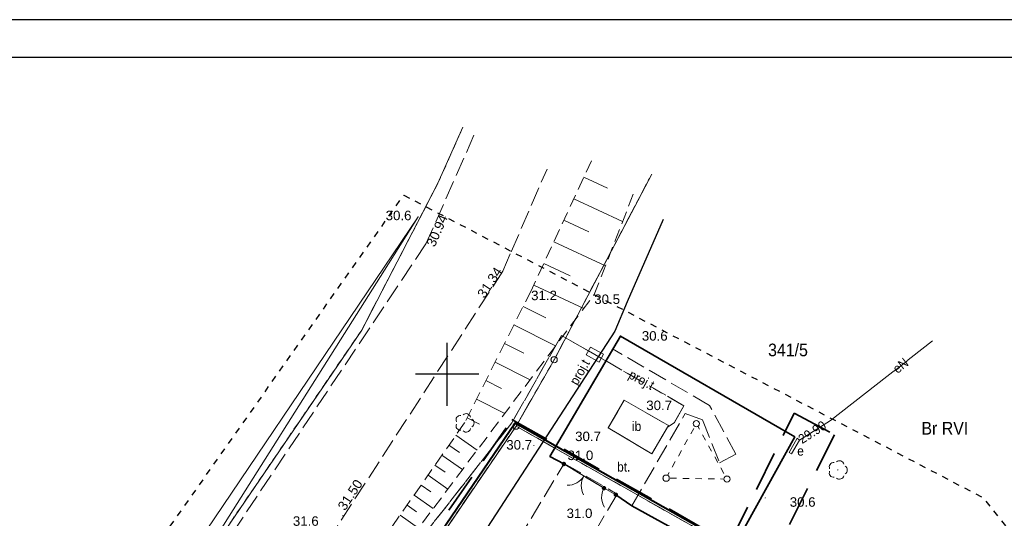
# Model space of a CAD drawing. Extents: x 5501473 to 5502075, y 5958823 to 5959120.
# Tile 5 of 8: x 5501566 to 5501644, y 5958939 to 5958978. Entities that reach past the tile are written whole.
import ezdxf
from ezdxf.enums import TextEntityAlignment as Align

# ---------------------------------------------------------------- set-up
doc = ezdxf.new("R2010")
doc.units = 0
doc.header["$LTSCALE"] = 0.5
for name, pattern in [('1 1', [2, 1, -1]), ('2 1', [3, 2, -1]), ('3 1', [4, 3, -1]), ('EGKK', [4, 3, -1]), ('EGUG', [2, 1, -1]), ('HIDDEN', [9.525, 6.35, -3.175])]:
    doc.linetypes.add(name, pattern=pattern)
for name, color, linetype, lineweight in [('--GRANICA DZIAŁKI', 2, 'Continuous', 40), ('--linia zabudowy', 7, 'Continuous', 30), ('EGDE', 251, 'Continuous', 20), ('EGDE_O', 251, 'Continuous', 20), ('EGKK', 251, 'Continuous', 20), ('EGPG', 251, 'Continuous', 20), ('EGPG_O', 251, 'Continuous', 20), ('EGUG', 251, 'Continuous', 20), ('EGUG_O', 251, 'Continuous', 20), ('OTD', 251, 'Continuous', 20), ('OTD_O', 251, 'Continuous', 20), ('OTK', 251, 'Continuous', 20), ('OTK_O', 251, 'Continuous', 20), ('OTO', 251, 'Continuous', 20), ('OTR', 251, 'Continuous', 20), ('OTRN', 251, 'Continuous', 20), ('OTRN_O', 251, 'Continuous', 18), ('OTRS', 251, 'Continuous', 20), ('OTRS_O', 251, 'Continuous', 18), ('OTZ', 251, 'Continuous', 20), ('SUE', 251, 'Continuous', 20), ('SUE_O', 251, 'Continuous', 20), ('SUP', 251, 'Continuous', 20), ('SUPS', 251, 'Continuous', 20), ('SUPS_O', 251, 'Continuous', 0), ('SUT', 251, 'Continuous', 20), ('SUT_O', 251, 'Continuous', 20)]:
    doc.layers.add(name, color=color, linetype=linetype, lineweight=lineweight)
for name, color, linetype in [('--zakres-WZ', 181, 'Continuous'), ('PARSI', 251, 'Continuous'), ('Strzałka', 251, 'Continuous'), ('SUTP_O', 7, 'Continuous')]:
    doc.layers.add(name, color=color, linetype=linetype)
doc.styles.add('BDOT', font='Arial.ttf', dxfattribs={"width": 0.9})
doc.styles.add('EGBP', font='arial.ttf')
doc.styles.add('EGiB', font='Arial.ttf', dxfattribs={"width": 0.9})
doc.styles.add('GESUT', font='Arial.ttf', dxfattribs={"width": 0.9})
doc.linetypes.add('LINIA ZAB2', pattern='A,0.4,[135,RODZLIN.shx,S=0.015,R=0,X=-0.1,Y=0],0.4', length=0.8)
doc.linetypes.add('OTOO', pattern='A,7.5,[30,msgB.shx,S=1.28,R=0,X=0,Y=0],7.5', length=15)

# ---------------------------------------------------------------- blocks, each defined once
blk = doc.blocks.new('oto')
at = {"layer": 'OTO', "color": 0, "const_width": 0.35}
blk.add_lwpolyline([(-0.175, 0, 1), (0.175, 0, 1)], format="xyb", close=True, dxfattribs=at)
blk = doc.blocks.new('OTOFP')
at = {"layer": 'OTO', "color": 0, "lineweight": 18}
blk.add_arc((0, 3), 3, 270, 330, dxfattribs=at)
blk = doc.blocks.new('OTOB')
at = {"layer": 'OTO', "color": 0, "lineweight": 18}
for centre, start, end in [((0, 3), 209.9347, 270.0084), ((0.02, -3), 90.3479, 149.9343)]:
    blk.add_arc(centre, 3, start, end, dxfattribs=at)
blk = doc.blocks.new('OTRN')
at = {"layer": 'OTRN', "color": 0, "const_width": 0.09}
blk.add_lwpolyline([(-0.04, 0, 1), (0.04, 0, 1)], format="xyb", close=True, dxfattribs=at)
at = {"layer": 'OTRN_O', "color": 0, "style": 'BDOT'}
blk.add_attdef('RZEDNA', (0.51, 0.52), '', height=1.5, dxfattribs=at)
blk = doc.blocks.new('OTZL')
at = {"layer": 'OTZ', "color": 0, "lineweight": 18, "const_width": 0.1}
blk.add_lwpolyline([(-0.05, 0, 1), (0.05, 0, 1)], format="xyb", close=True, dxfattribs=at)
at = {"layer": 'OTZ', "color": 0, "lineweight": 18}
for centre, start, end in [((-0.65, 0.47), 84, 204), ((0.25, 0.76), 12, 132), ((0.8, 0), 300, 60), ((-0.65, -0.47), 156, 276), ((0.25, -0.76), 228, 348)]:
    blk.add_arc(centre, 0.7, start, end, dxfattribs=at)
blk = doc.blocks.new('OTRS')
at = {"layer": 'OTRS', "color": 0, "lineweight": -3, "const_width": 0.09}
blk.add_lwpolyline([(-0.04, 0, 1), (0.04, 0, 1)], format="xyb", close=True, dxfattribs=at)
at = {"layer": 'OTRS_O', "color": 0, "style": 'BDOT'}
blk.add_attdef('RZEDNA', (0.51, 0.52), '', height=1.5, dxfattribs=at)
blk = doc.blocks.new('SUPP')
at = {"color": 0}
blk.add_wipeout([(0.48, 0), (0.46, 0.15), (0.39, 0.28), (0.28, 0.39), (0.15, 0.46), (0, 0.48), (-0.15, 0.46), (-0.28, 0.39), (-0.39, 0.28), (-0.46, 0.15), (-0.48, 0), (-0.46, -0.15), (-0.39, -0.28), (-0.28, -0.39), (-0.15, -0.46), (0, -0.48), (0.15, -0.46), (0.28, -0.39), (0.39, -0.28), (0.46, -0.15)], dxfattribs=at).dxf.layer = 'SUP'
at = {"layer": 'SUP', "color": 0, "lineweight": 18}
blk.add_circle((0, 0), 0.5, dxfattribs=at)
blk = doc.blocks.new('SUPS_B')
at = {"layer": 'SUPS', "color": 0, "const_width": 0.09, "flags": 128}
blk.add_lwpolyline([(-0.04, 0, 1), (0.04, 0, 1)], format="xyb", close=True, dxfattribs=at)
at = {"layer": 'SUPS_O', "color": 0, "style": 'GESUT', "width": 0.9}
blk.add_attdef('RZEDNA', (1.6, -0.74), '', height=1.5, dxfattribs=at)
blk = doc.blocks.new('EGPG_a')
at = {"color": 0}
blk.add_wipeout([(0.48, 0), (0.46, 0.15), (0.39, 0.28), (0.28, 0.39), (0.15, 0.46), (0, 0.48), (-0.15, 0.46), (-0.28, 0.39), (-0.39, 0.28), (-0.46, 0.15), (-0.48, 0), (-0.46, -0.15), (-0.39, -0.28), (-0.28, -0.39), (-0.15, -0.46), (0, -0.48), (0.15, -0.46), (0.28, -0.39), (0.39, -0.28), (0.46, -0.15)], dxfattribs=at).dxf.layer = 'EGPG'
at = {"layer": 'EGPG', "color": 0, "lineweight": 18}
blk.add_circle((0, 0, 1), 0.5, dxfattribs=at)
at = {"layer": 'EGPG_O', "color": 0, "style": 'EGBP'}
blk.add_attdef('NRP', (0.98, 0.52), '', height=1.5, dxfattribs=at)
blk = doc.blocks.new('EGPG_b')
at = {"layer": 'EGPG', "lineweight": 0}
h = blk.add_hatch(color=0, dxfattribs=at)
h.dxf.hatch_style = 1
edge = h.paths.add_edge_path()
edge.add_arc((0, 0), 0.09, 0, 360)
at = {"layer": 'EGPG_O', "color": 0, "style": 'EGBP'}
blk.add_attdef('NRP', (0.67, 0.52), '', height=1.5, dxfattribs=at)
blk = doc.blocks.new('mzsk')
at = {"layer": 'PARSI', "color": 0}
for p, q in [((0, -5), (0, 5)), ((5, 0), (-5, 0))]:
    blk.add_line(p, q, dxfattribs=at)

msp = doc.modelspace()

# ---------------------------------------------------------------- linework, layer by layer
at = {"layer": 'EGDE', "lineweight": 18}
msp.add_lwpolyline([(5501601.139, 5958969.296), (5501599.28, 5958965.11), (5501593.25, 5958953.5), (5501569.38, 5958918.49), (5501566.963, 5958915.542)], dxfattribs=at)
at = {"layer": 'EGUG', "linetype": 'EGUG', "lineweight": 18}
msp.add_lwpolyline([(5501601.087, 5958969.177), (5501599.28, 5958965.11), (5501593.25, 5958953.5), (5501569.38, 5958918.49), (5501566.922, 5958915.492)], dxfattribs=at)
at = {"layer": 'OTD', "lineweight": 18}
msp.add_lwpolyline([(5501613.99, 5958947.95), (5501612.74, 5958945.76), (5501616.19, 5958943.72), (5501617.5, 5958945.96)], close=True, dxfattribs=at)
at = {"layer": 'OTK', "linetype": '3 1', "lineweight": 18}
for points in [[(5501608.13, 5958943.51), (5501609.23, 5958942.91), (5501612.4, 5958941), (5501613.34, 5958940.48), (5501614.6, 5958939.61), (5501618.82, 5958946.89), (5501620.18, 5958946.4), (5501621.53, 5958943.01), (5501622.83, 5958943.7), (5501620.73, 5958947.54), (5501613.08, 5958952.01)], [(5501612.74, 5958945.76), (5501613.99, 5958947.95), (5501617.5, 5958945.96), (5501616.19, 5958943.72)], [(5501612.74, 5958945.76), (5501613.99, 5958947.95), (5501617.5, 5958945.96), (5501616.19, 5958943.72)]]:
    msp.add_lwpolyline(points, close=True, dxfattribs=at)
at = {"layer": 'OTO', "linetype": 'OTOO', "lineweight": 35}
msp.add_lwpolyline([(5501609.23, 5958942.91), (5501608.13, 5958943.51), (5501613.7, 5958953.02), (5501627.47, 5958945.05), (5501622.16, 5958935.44), (5501614.6, 5958939.61), (5501613.34, 5958940.48)], dxfattribs=at)
at = {"layer": 'OTO', "lineweight": 18}
for points in [[(5501609.23, 5958942.91), (5501612.4, 5958941)], [(5501612.4, 5958941), (5501613.34, 5958940.48)]]:
    msp.add_lwpolyline(points, dxfattribs=at)
at = {"layer": 'OTR', "linetype": '2 1', "lineweight": 18}
for p, q in [((5501611.407, 5958966.879), (5501606.64, 5958956.61)), ((5501611.63, 5958956.31), (5501614.85, 5958964.589)), ((5501606.64, 5958956.61), (5501601.38, 5958946.16)), ((5501596.24, 5958935.85), (5501611.63, 5958956.31)), ((5501601.38, 5958946.16), (5501595.34, 5958937.52))]:
    msp.add_line(p, q, dxfattribs=at)
at = {"layer": 'OTR'}
for p, q in [((5501610.804, 5958965.581), (5501612.681, 5958964.71)), ((5501610.012, 5958963.875), (5501613.875, 5958962.082)), ((5501609.221, 5958962.17), (5501611.206, 5958961.248)), ((5501608.429, 5958960.464), (5501612.509, 5958958.57)), ((5501607.637, 5958958.758), (5501609.732, 5958957.786)), ((5501606.845, 5958957.053), (5501610.806, 5958955.214)), ((5501606.014, 5958955.366), (5501607.793, 5958954.47)), ((5501605.275, 5958953.899), (5501608.569, 5958952.241)), ((5501604.537, 5958952.432), (5501606.051, 5958951.669)), ((5501603.798, 5958950.964), (5501606.563, 5958949.573)), ((5501603.06, 5958949.497), (5501604.309, 5958948.868)), ((5501602.321, 5958948.03), (5501604.556, 5958946.905)), ((5501601.583, 5958946.563), (5501602.568, 5958946.067)), ((5501600.697, 5958945.183), (5501602.377, 5958944.009)), ((5501600.146, 5958944.394), (5501600.972, 5958943.817)), ((5501599.594, 5958943.605), (5501601.219, 5958942.469)), ((5501599.042, 5958942.816), (5501599.841, 5958942.257)), ((5501598.49, 5958942.026), (5501600.06, 5958940.929)), ((5501597.938, 5958941.237), (5501598.71, 5958940.698)), ((5501597.387, 5958940.448), (5501598.902, 5958939.389)), ((5501596.835, 5958939.658), (5501597.579, 5958939.139)), ((5501596.283, 5958938.869), (5501597.743, 5958937.848))]:
    msp.add_line(p, q, dxfattribs=at)
at = {"layer": 'SUE', "lineweight": 18}
msp.add_lwpolyline([(5501627.23, 5958943.71), (5501627.86, 5958944.79), (5501627.66, 5958944.96), (5501627.03, 5958943.81)], close=True, dxfattribs=at)
at = {"layer": 'SUP', "linetype": '1 1', "lineweight": 18}
msp.add_lwpolyline([(5501617.31, 5958941.79), (5501619.7, 5958946.1), (5501622.12, 5958941.72)], close=True, dxfattribs=at)
at = {"layer": 'SUT', "linetype": '3 1', "lineweight": 18}
msp.add_lwpolyline([(5501611.34, 5958952.15), (5501611, 5958951.53), (5501612.01, 5958950.97), (5501612.36, 5958951.59), (5501611.34, 5958952.15)], dxfattribs=at)

# ---------------------------------------------------------------- block references
at = {"layer": 'OTO', "xscale": 0.5, "yscale": 0.5, "zscale": 0.5}
for p in [(5501609.23, 5958942.91), (5501612.4, 5958941), (5501612.4, 5958941), (5501613.34, 5958940.48)]:
    msp.add_blockref('oto', p, dxfattribs=at)
for name, p, rotation in [('OTOB', (5501610.815, 5958941.955), 58.93004195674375), ('OTOFP', (5501612.4, 5958941), 241.0490047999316)]:
    msp.add_blockref(name, p, dxfattribs=dict(at, rotation=rotation))
at = {"layer": 'OTRN'}
ref = msp.add_blockref('OTRN', (5501597.72, 5958962.45), dxfattribs=dict(at, xscale=0.5, yscale=0.5, zscale=0.5, rotation=360))
ref.add_attrib('RZEDNA', '30.6', dxfattribs={"layer": 'OTRN_O', "color": 0, "height": 0.75, "style": 'BDOT'}).set_placement((5501595.144, 5958962.93, 30.6), align=Align.TOP_LEFT)
ref = msp.add_blockref('OTRN', (5501606.64, 5958956.61), dxfattribs=dict(at, xscale=0.5, yscale=0.5, zscale=0.5, rotation=360))
ref.add_attrib('RZEDNA', '31.2', dxfattribs={"layer": 'OTRN_O', "color": 0, "height": 0.75, "style": 'BDOT'}).set_placement((5501606.64, 5958956.61, 31.2), align=Align.TOP_LEFT)
ref = msp.add_blockref('OTRN', (5501611.63, 5958956.31), dxfattribs=dict(at, xscale=0.5, yscale=0.5, zscale=0.5, rotation=360))
ref.add_attrib('RZEDNA', '30.5', dxfattribs={"layer": 'OTRN_O', "color": 0, "height": 0.75, "style": 'BDOT'}).set_placement((5501611.63, 5958956.31, 30.5), align=Align.TOP_LEFT)
ref = msp.add_blockref('OTRN', (5501613.7, 5958953.02), dxfattribs=dict(at, xscale=0.5, yscale=0.5, zscale=0.5, rotation=360))
ref.add_attrib('RZEDNA', '30.6', (5501615.39, 5958952.66, 30.6), dxfattribs={"layer": 'OTRN_O', "color": 0, "height": 0.75, "style": 'BDOT'})
ref = msp.add_blockref('OTRN', (5501618.82, 5958946.89), dxfattribs=dict(at, xscale=0.5, yscale=0.5, zscale=0.5, rotation=360))
ref.add_attrib('RZEDNA', '30.7', (5501615.741, 5958947.171, 30.7), dxfattribs={"layer": 'OTRN_O', "color": 0, "height": 0.75, "style": 'BDOT'})
ref = msp.add_blockref('OTRN', (5501612.74, 5958945.76), dxfattribs=dict(at, xscale=0.5, yscale=0.5, zscale=0.5, rotation=360))
ref.add_attrib('RZEDNA', '30.7', (5501610.12, 5958944.72, 30.7), dxfattribs={"layer": 'OTRN_O', "color": 0, "height": 0.75, "style": 'BDOT'})
ref = msp.add_blockref('OTRN', (5501606.86, 5958944.38), dxfattribs=dict(at, xscale=0.5, yscale=0.5, zscale=0.5, rotation=360))
ref.add_attrib('RZEDNA', '30.7', dxfattribs={"layer": 'OTRN_O', "color": 0, "height": 0.75, "style": 'BDOT'}).set_placement((5501604.677, 5958944.8, 30.7), align=Align.TOP_LEFT)
at = {"layer": 'OTRN', "xscale": 0.5, "yscale": 0.5, "zscale": 0.5}
msp.add_blockref('OTRN', (5501609.26, 5958942.96, 31.04), dxfattribs=at).add_auto_attribs({'RZEDNA': '31.0'})
at = {"layer": 'OTRN'}
ref = msp.add_blockref('OTRN', (5501625.14, 5958940.23), dxfattribs=dict(at, xscale=0.5, yscale=0.5, zscale=0.5, rotation=360))
ref.add_attrib('RZEDNA', '30.6', (5501627.08, 5958939.53, 30.6), dxfattribs={"layer": 'OTRN_O', "color": 0, "height": 0.75, "style": 'BDOT'})
ref = msp.add_blockref('OTRN', (5501614.6, 5958939.61), dxfattribs=dict(at, xscale=0.5, yscale=0.5, zscale=0.5, rotation=360))
ref.add_attrib('RZEDNA', '31.0', (5501609.444, 5958938.638, 31), dxfattribs={"layer": 'OTRN_O', "color": 0, "height": 0.75, "style": 'BDOT'})
ref = msp.add_blockref('OTRN', (5501590.54, 5958936.79), dxfattribs=dict(at, xscale=0.5, yscale=0.5, zscale=0.5, rotation=360))
ref.add_attrib('RZEDNA', '31.6', (5501587.812, 5958938.025, 31.6), dxfattribs={"layer": 'OTRN_O', "color": 0, "height": 0.75, "style": 'BDOT'})
at = {"layer": 'OTRS'}
ref = msp.add_blockref('OTRS', (5501598.33, 5958960.31), dxfattribs=dict(at, xscale=0.5, yscale=0.5, zscale=0.5, rotation=360))
ref.add_attrib('RZEDNA', '30.94', dxfattribs={"layer": 'OTRS_O', "color": 0, "height": 0.75, "rotation": 66.18522, "style": 'BDOT'}).set_placement((5501598.33, 5958960.31, 30.94), align=Align.TOP_LEFT)
ref = msp.add_blockref('OTRS', (5501604.4, 5958958.14), dxfattribs=dict(at, xscale=0.5, yscale=0.5, zscale=0.5, rotation=360))
ref.add_attrib('RZEDNA', '31.34', dxfattribs={"layer": 'OTRS_O', "color": 0, "height": 0.75, "rotation": 56.54463, "style": 'BDOT'}).set_placement((5501604.4, 5958958.14, 31.34), align=Align.RIGHT)
ref = msp.add_blockref('OTRS', (5501591.758, 5958938.825, 31.5), dxfattribs=dict(at, xscale=0.5, yscale=0.5, zscale=0.5))
ref.add_attrib('RZEDNA', '31.50', (5501591.93, 5958939.168, 31.5), dxfattribs={"layer": 'OTRS_O', "color": 0, "height": 0.75, "rotation": 416.71485, "style": 'BDOT'})
at = {"layer": 'OTZ', "xscale": 0.5, "yscale": 0.5, "zscale": 0.5, "rotation": 360}
for p in [(5501601.38, 5958946.16), (5501630.88, 5958942.44)]:
    msp.add_blockref('OTZL', p, dxfattribs=at)
at = {"layer": 'PARSI', "xscale": 0.5, "yscale": 0.5, "zscale": 0.5}
msp.add_blockref('mzsk', (5501600, 5958950), dxfattribs=at)
at = {"layer": 'SUPS'}
ref = msp.add_blockref('SUPS_B', (5501627.86, 5958944.79), dxfattribs=dict(at, xscale=0.5, yscale=0.5, zscale=0.5, rotation=360))
ref.add_attrib('RZEDNA', '29.90', dxfattribs={"layer": 'SUPS_O', "color": 0, "height": 0.75, "rotation": 32.68266, "style": 'GESUT', "width": 0.9}).set_placement((5501627.86, 5958944.79, 29.9), align=Align.MIDDLE_LEFT)

# ---------------------------------------------------------------- texts
at = {"layer": 'EGDE_O', "insert": (5501625.368, 5958951.412), "char_height": 1, "attachment_point": 7, "style": 'EGiB'}
msp.add_mtext('341/5', dxfattribs=at)
at = {"layer": 'EGUG_O', "insert": (5501637.489, 5958945.234), "char_height": 1, "attachment_point": 7, "style": 'EGiB'}
msp.add_mtext('Br RVI', dxfattribs=at)
at = {"layer": 'OTD_O', "insert": (5501614.978, 5958945.889), "char_height": 0.75, "attachment_point": 5, "style": 'BDOT'}
msp.add_mtext('ib', dxfattribs=at)
at = {"layer": 'OTK_O', "insert": (5501613.96, 5958942.68), "char_height": 0.75, "attachment_point": 5, "style": 'BDOT'}
msp.add_mtext('bt.', dxfattribs=at)
at = {"layer": 'SUE_O', "insert": (5501635.84, 5958950.68), "char_height": 0.75, "attachment_point": 5, "rotation": 38.00085, "style": 'GESUT', "bg_fill": 3, "box_fill_scale": 1.1, "bg_fill_color": 256, "bg_fill_transparency": 0}
msp.add_mtext('eN', dxfattribs=at)
at = {"layer": 'SUE_O', "insert": (5501627.67, 5958943.56), "char_height": 0.75, "attachment_point": 7, "style": 'GESUT'}
msp.add_mtext('e', dxfattribs=at)

# ---------------------------------------------------------------- next in the draw order: linework, layer by layer
at = {"layer": 'SUE', "lineweight": 18}
msp.add_lwpolyline([(5501638.352, 5958952.644), (5501630.31, 5958946.36), (5501627.86, 5958944.79)], dxfattribs=at)

# ---------------------------------------------------------------- next in the draw order: block references
at = {"layer": 'EGPG', "xscale": 0.5, "yscale": 0.5, "zscale": 0.5, "rotation": 360}
msp.add_blockref('EGPG_b', (5501599.28, 5958965.11), dxfattribs=at)
at = {"layer": 'SUP', "xscale": 0.5, "yscale": 0.5, "zscale": 0.5}
for p in [(5501619.7, 5958946.1), (5501617.31, 5958941.79), (5501622.12, 5958941.72)]:
    msp.add_blockref('SUPP', p, dxfattribs=at)

# ---------------------------------------------------------------- next in the draw order: texts
at = {"layer": 'SUT_O', "insert": (5501610.574, 5958950.115), "char_height": 0.75, "attachment_point": 5, "rotation": 60.55457, "style": 'GESUT', "bg_fill": 3, "box_fill_scale": 1.1, "bg_fill_color": 256, "bg_fill_transparency": 0}
msp.add_mtext('proj.t', dxfattribs=at)

# ---------------------------------------------------------------- next in the draw order: linework, layer by layer
at = {"layer": 'EGDE', "lineweight": 18}
for points in [[(5501616.176, 5958965.832), (5501608.46, 5958951.15), (5501605.45, 5958945.9), (5501651.95, 5958919.55), (5501659.839, 5958931.013)], [(5501660.129, 5958931.433), (5501651.95, 5958919.55), (5501605.45, 5958945.9), (5501583.6, 5958913.84), (5501577.149, 5958905.701)]]:
    msp.add_lwpolyline(points, dxfattribs=at)
at = {"layer": 'EGKK', "linetype": 'EGKK', "lineweight": 18}
for points in [[(5501615.765, 5958965.05), (5501608.46, 5958951.15), (5501605.45, 5958945.9), (5501651.95, 5958919.55), (5501659.449, 5958930.446)], [(5501659.731, 5958930.855), (5501651.95, 5958919.55), (5501605.45, 5958945.9), (5501592.28, 5958926.57), (5501641.46, 5958861.65), (5501646.829, 5958855.594)]]:
    msp.add_lwpolyline(points, dxfattribs=at)
at = {"layer": 'OTK', "linetype": '3 1', "lineweight": 18}
msp.add_lwpolyline([(5501603.54, 5958933.46), (5501603.54, 5958933.46), (5501609.26, 5958942.96), (5501613.44, 5958940.53), (5501610.46, 5958935.47), (5501609.93, 5958933.27), (5501612.14, 5958932.69), (5501620.49, 5958933.52), (5501622.22, 5958935.41), (5501626.92, 5958932.7), (5501624.82, 5958931.73), (5501615.68, 5958930.05), (5501603.44, 5958928.65), (5501594.12, 5958928.18), (5501594.12, 5958928.18)], dxfattribs=at)
at = {"layer": 'SUP', "linetype": '3 1', "lineweight": 18}
msp.add_lwpolyline([(5501612.36, 5958951.59), (5501611.34, 5958952.15), (5501611, 5958951.53), (5501612.01, 5958950.97)], close=True, dxfattribs=at)
at = {"layer": 'SUT', "linetype": '3 1', "lineweight": 18}
msp.add_lwpolyline([(5501617.38, 5958945.79), (5501617.98, 5958946.2), (5501618.71, 5958947.52), (5501612.18, 5958951.27), (5501611.17, 5958951.85), (5501609.04, 5958953.07), (5501605.12, 5958946.17), (5501589.11, 5958925.77), (5501582.89, 5958917.61), (5501575.143, 5958907.462)], dxfattribs=at)

# ---------------------------------------------------------------- next in the draw order: block references
at = {"layer": 'EGPG', "xscale": 0.5, "yscale": 0.5, "zscale": 0.5, "rotation": 360}
for name, p in [('EGPG_b', (5501593.25, 5958953.5)), ('EGPG_a', (5501608.46, 5958951.15)), ('EGPG_a', (5501605.45, 5958945.9))]:
    msp.add_blockref(name, p, dxfattribs=at)

# ---------------------------------------------------------------- next in the draw order: texts
at = {"layer": 'SUTP_O', "insert": (5501615.32, 5958949.47), "char_height": 0.75, "attachment_point": 5, "rotation": 331.63829, "style": 'GESUT', "bg_fill": 3, "box_fill_scale": 1.1, "bg_fill_color": 256, "bg_fill_transparency": 0}
msp.add_mtext('proj.t', dxfattribs=at)

# ---------------------------------------------------------------- next in the draw order: linework, layer by layer
at = {"layer": '--GRANICA DZIAŁKI', "linetype": 'Continuous', "flags": 128}
msp.add_lwpolyline([(5501576.992, 5958905.825), (5501583.439, 5958913.959), (5501598.7, 5958936.348), (5501605.388, 5958946.165), (5501651.889, 5958919.814), (5501660.026, 5958931.636)], dxfattribs=at)
at = {"layer": '--linia zabudowy', "linetype": 'LINIA ZAB2', "ltscale": 10}
msp.add_lwpolyline([(5501617.071, 5958962.244), (5501614.243, 5958955.722), (5501613.254, 5958953.413), (5501598.802, 5958931.151), (5501591.163, 5958920.498), (5501585.335, 5958912.679), (5501578.719, 5958904.006)], dxfattribs=at)
at = {"layer": '--zakres-WZ', "linetype": 'HIDDEN', "lineweight": 35}
msp.add_lwpolyline([(5501589.302, 5958923.596), (5501605.119, 5958946.432), (5501622.331, 5958936.641), (5501627.435, 5958946.919), (5501630.627, 5958945.228), (5501625.177, 5958934.409), (5501651.069, 5958901.344), (5501623.813, 5958879.625)], close=True, dxfattribs=at)
for points in [[(5501472.985, 5958829.529), (5501682.985, 5958829.529), (5501682.985, 5958978.029), (5501472.985, 5958978.029)], [(5501480.985, 5958832.529), (5501679.985, 5958832.529), (5501679.985, 5958975.029), (5501480.985, 5958975.029)]]:
    msp.add_lwpolyline(points, close=True)
at = {"layer": 'EGDE', "lineweight": 18}
for points in [[(5501567.334, 5958915.995), (5501569.38, 5958918.49), (5501593.25, 5958953.5), (5501599.28, 5958965.11), (5501601.24, 5958969.524)], [(5501577.806, 5958906.53), (5501583.6, 5958913.84), (5501605.45, 5958945.9), (5501608.46, 5958951.15), (5501615.963, 5958965.426)]]:
    msp.add_lwpolyline(points, dxfattribs=at)
at = {"layer": 'EGUG', "linetype": 'EGUG', "lineweight": 18}
for points in [[(5501567.165, 5958915.788), (5501569.38, 5958918.49), (5501593.25, 5958953.5), (5501599.28, 5958965.11), (5501600.976, 5958968.928)], [(5501577.763, 5958906.475), (5501583.6, 5958913.84), (5501592.28, 5958926.57), (5501605.45, 5958945.9), (5501608.46, 5958951.15), (5501615.995, 5958965.487)], [(5501660.19, 5958931.523), (5501651.95, 5958919.55), (5501605.45, 5958945.9), (5501592.28, 5958926.57), (5501641.46, 5958861.65), (5501646.841, 5958855.58)]]:
    msp.add_lwpolyline(points, dxfattribs=at)
at = {"layer": 'OTK', "linetype": '3 1', "lineweight": 18}
for points in [[(5501602.125, 5958968.909), (5501598.33, 5958960.31), (5501576.56, 5958927.77), (5501572.56, 5958922.43), (5501567.266, 5958915.574)], [(5501570.768, 5958910.07), (5501577.35, 5958918.7), (5501583.09, 5958926.4), (5501590.54, 5958936.79), (5501604.4, 5958958.14), (5501605.06, 5958959.68), (5501607.896, 5958966.221)]]:
    msp.add_lwpolyline(points, dxfattribs=at)
at = {"layer": 'OTK', "lineweight": 18}
msp.add_lwpolyline([(5501567.275, 5958917.123), (5501576.18, 5958928.36), (5501597.72, 5958962.45), (5501575.61, 5958929.72), (5501566.443, 5958918.79)], dxfattribs=at)
at = {"layer": 'OTK', "linetype": '3 1', "lineweight": 18}
msp.add_lwpolyline([(5501608.13, 5958943.51), (5501609.23, 5958942.91), (5501612.4, 5958941), (5501613.34, 5958940.48), (5501614.6, 5958939.61), (5501618.82, 5958946.89), (5501620.18, 5958946.4), (5501621.53, 5958943.01), (5501622.83, 5958943.7), (5501620.73, 5958947.54), (5501613.08, 5958952.01)], close=True, dxfattribs=at)
at = {"layer": 'Strzałka', "linetype": '1 1', "flags": 128}
msp.add_lwpolyline([(5501596.574, 5958964.164), (5501642.356, 5958940.252), (5501666.438, 5958909.985), (5501621.79, 5958876.648), (5501570.688, 5958927.46), (5501596.574, 5958964.164)], dxfattribs=at)
at = {"layer": 'SUT', "linetype": '3 1', "lineweight": 18}
msp.add_lwpolyline([(5501574.864, 5958907.101), (5501589.11, 5958925.77), (5501605.12, 5958946.17), (5501609.04, 5958953.07), (5501618.71, 5958947.52), (5501617.98, 5958946.2), (5501617.38, 5958945.79)], dxfattribs=at)

doc.saveas('drawing.dxf')
